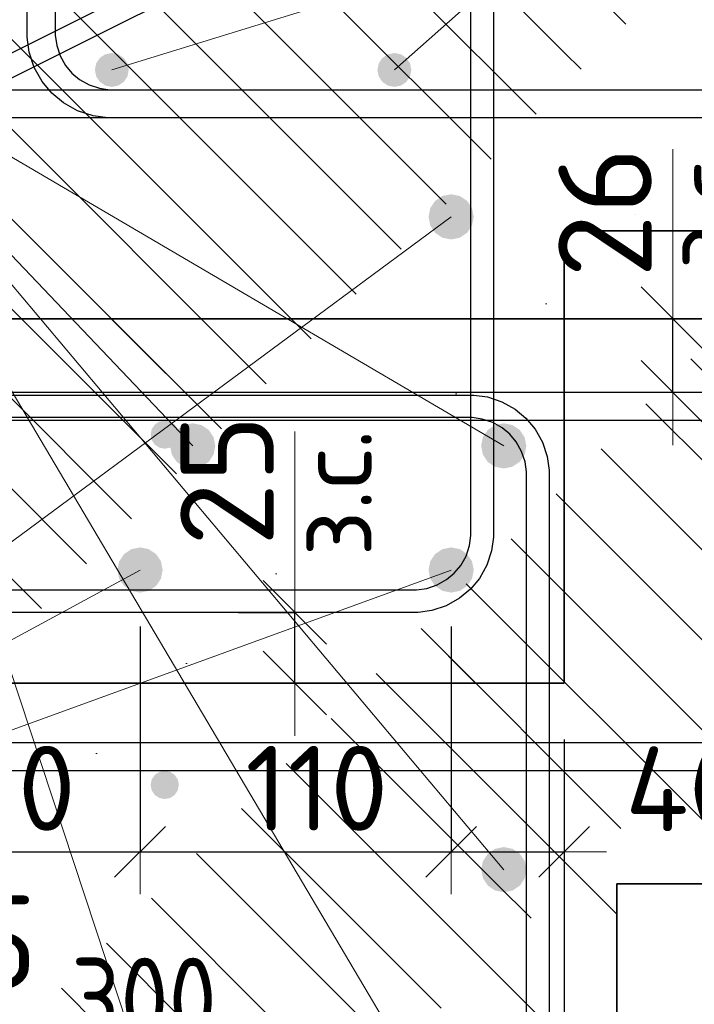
# Model space of a CAD drawing. Header units: metres. Extents: x -38 to 93, y -15 to 21.
# Tile 89 of 194: x 72.207 to 72.446, y 2.071 to 2.42. Entities that reach past the tile are written whole.
import ezdxf

# ---------------------------------------------------------------- set-up
doc = ezdxf.new("R2010")
doc.units = ezdxf.units.M
doc.header["$PDMODE"] = 65
for name, color, linetype, lineweight in [('XR$3$Арм. стержнями верхней зоны', 180, 'Continuous', 35), ('XR$3$Арм. стержнями нижней зоны', 180, 'Continuous', 35), ('XR$3$Арм.стержн. Арматура края', 96, 'Continuous', 35), ('XR$3$Арм.стержн. Хомут', 240, 'Continuous', 35), ('XR$3$Арм.стержн.горизонт. 1', 180, 'Continuous', 35), ('XR$3$Размерная линия_ общее', 7, 'Continuous', 13), ('XR$5$Арм. стержнями нижней зоны', 180, 'Continuous', 35), ('XR$5$Арм.стержн. Арматура края', 96, 'Continuous', 35), ('XR$5$Арм.стержн. Доп. арматура', 180, 'Continuous', 35), ('XR$5$Арм.стержн.горизонт. 1', 180, 'Continuous', 35), ('XR$5$Размерная линия (1)', 7, 'Continuous', 13), ('XR$5$Размерная линия_ общее', 7, 'Continuous', 13)]:
    doc.layers.add(name, color=color, linetype=linetype, lineweight=lineweight)
doc.styles.add('ISOCPEUR', font='txt')
doc.dimstyles.new('DIMSTYLE_10', dxfattribs={"dimtxt": 0.033, "dimasz": 0.0375, "dimexe": 0, "dimexo": 0, "dimgap": 0.0165, "dimtad": 2, "dimdec": 0, "dimlfac": 1000, "dimrnd": 1, "dimzin": 12, "dimdsep": 46, "dimtxsty": 'ISOCPEUR', "dimblk1": 'ALL_ML_STRICH', "dimblk2": 'ALL_ML_STRICH', "dimsah": 1, "dimcen": 0, "dimclrd": 7, "dimclre": 256, "dimclrt": 7, "dimadec": 0, "dimazin": 0, "dimtfac": 1, "dimtdec": 0, "dimtix": 1, "dimtmove": 2, "dimatfit": 3, "dimfxl": 0, "dimtvp": 1.2, "dimtzin": 0, "dimlwd": 0, "dimlwe": -3, "dimarcsym": 0})
doc.dimstyles.new('DIMSTYLE_18', dxfattribs={"dimtxt": 0.03, "dimasz": 0.03, "dimexe": 0, "dimexo": 0, "dimgap": 0.015, "dimtad": 2, "dimdec": 0, "dimlfac": 1000, "dimrnd": 5, "dimzin": 12, "dimdsep": 46, "dimtxsty": 'ISOCPEUR', "dimblk1": 'ALL_ML_STRICH', "dimblk2": 'ALL_ML_STRICH', "dimsah": 1, "dimcen": 0, "dimclrd": 7, "dimclre": 256, "dimclrt": 7, "dimadec": 0, "dimazin": 0, "dimtfac": 1, "dimtdec": 0, "dimtix": 1, "dimtmove": 2, "dimatfit": 3, "dimfxl": 0, "dimtvp": 1.2, "dimtzin": 0, "dimlwd": 0, "dimlwe": -3, "dimarcsym": 0})
doc.dimstyles.new('DIMSTYLE_19', dxfattribs={"dimtxt": 0.03, "dimasz": 0.03, "dimexe": 0, "dimexo": 0, "dimgap": 0.015, "dimtad": 2, "dimdec": 0, "dimlfac": 1000, "dimrnd": 5, "dimzin": 12, "dimdsep": 46, "dimtxsty": 'ISOCPEUR', "dimblk1": 'ALL_ML_STRICH', "dimblk2": 'ALL_ML_STRICH', "dimsah": 1, "dimcen": 0, "dimclrd": 7, "dimclre": 256, "dimclrt": 7, "dimadec": 0, "dimazin": 0, "dimtfac": 1, "dimtdec": 0, "dimtix": 1, "dimtmove": 2, "dimatfit": 3, "dimfxl": 0, "dimtzin": 0, "dimlwd": 0, "dimlwe": -3, "dimarcsym": 0})
pattern_1 = [(135, (0, 0), (-0.031819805, -0.031819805), [0.4, -0.05, 0, -0.05]), (135, (-0.01591, -0.01591), (-0.031819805, -0.031819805), [0.8, -0.1, 0.1, -0.1])]

# ---------------------------------------------------------------- blocks, each defined once
blk = doc.blocks.new('ALL_ML_STRICH')
at = {"color": 0, "linetype": 'ByBlock', "lineweight": -2}
for p, q in [((0, -0.5), (0, 0.5)), ((-0.3, -0.3), (0.3, 0.3)), ((-1, 0), (0.5, 0))]:
    blk.add_line(p, q, dxfattribs=at)
blk = doc.blocks.new('*D314')
at = {"layer": 'DEFPOINTS', "color": 7, "linetype": 'Continuous', "lineweight": 13, "transparency": 33554687}
for p in [(72.3985, 2.31411), (72.3985, 2.28811), (72.43848, 2.28811)]:
    blk.add_point(p, dxfattribs=at)
at = {"layer": 'XR$3$Размерная линия_ общее', "color": 253, "linetype": 'Continuous', "lineweight": -2, "true_color": 0xa0a0a0, "transparency": 33554687}
for p, q in [((72.4185, 2.31411), (72.43848, 2.31411)), ((72.4185, 2.28811), (72.43848, 2.28811))]:
    blk.add_line(p, q, dxfattribs=at)
at = {"layer": 'XR$3$Размерная линия_ общее', "color": 7, "linetype": 'Continuous', "lineweight": -2, "transparency": 33554687}
blk.add_line((72.43848, 2.28811), (72.43848, 2.31411), dxfattribs=at)
at = {"layer": 'XR$3$Размерная линия_ общее', "color": 7, "linetype": 'Continuous', "lineweight": 13, "transparency": 33554687, "xscale": 0.0375, "yscale": 0.0375, "zscale": 0.0375}
for p, rotation in [((72.43848, 2.31411), 90), ((72.43848, 2.28811), 270)]:
    blk.add_blockref('ALL_ML_STRICH', p, dxfattribs=dict(at, rotation=rotation))
at = {"layer": 'XR$3$Размерная линия_ общее', "color": 7, "linetype": 'Continuous', "lineweight": 13, "transparency": 33554687, "insert": (72.43802, 2.33147), "char_height": 0.027, "width": 0.00135, "attachment_point": 1, "rotation": 90, "line_spacing_factor": 0.60241, "style": 'ISOCPEUR'}
blk.add_mtext('з.с.', dxfattribs=at)
at = {"layer": 'XR$3$Размерная линия_ общее', "color": 7, "linetype": 'Continuous', "lineweight": 13, "transparency": 33554687, "insert": (72.41448, 2.35184), "char_height": 0.033, "width": 0.066, "attachment_point": 5, "rotation": 90, "style": 'ISOCPEUR'}
blk.add_mtext('\\A1;{26}', dxfattribs=at)
blk = doc.blocks.new('*D341')
at = {"layer": 'DEFPOINTS', "color": 7, "linetype": 'Continuous', "lineweight": 13, "transparency": 33554687}
for p in [(72.11868, 2.0695), (72.11868, 2.03451), (72.14368, 2.02951)]:
    blk.add_point(p, dxfattribs=at)
at = {"layer": 'XR$3$Размерная линия_ общее', "color": 253, "linetype": 'Continuous', "lineweight": -2, "true_color": 0xa0a0a0, "transparency": 33554687}
for p, q in [((72.11868, 2.05451), (72.11868, 2.0695)), ((72.14368, 2.04951), (72.14368, 2.0695))]:
    blk.add_line(p, q, dxfattribs=at)
at = {"layer": 'XR$3$Размерная линия_ общее', "color": 7, "linetype": 'Continuous', "lineweight": -2, "transparency": 33554687}
blk.add_line((72.11868, 2.0695), (72.14368, 2.0695), dxfattribs=at)
at = {"layer": 'XR$3$Размерная линия_ общее', "color": 7, "linetype": 'Continuous', "lineweight": 13, "transparency": 33554687, "xscale": 0.0375, "yscale": 0.0375, "zscale": 0.0375, "rotation": 180}
blk.add_blockref('ALL_ML_STRICH', (72.11868, 2.0695), dxfattribs=at)
at = {"layer": 'XR$3$Размерная линия_ общее', "color": 7, "linetype": 'Continuous', "lineweight": 13, "transparency": 33554687, "xscale": 0.0375, "yscale": 0.0375, "zscale": 0.0375}
blk.add_blockref('ALL_ML_STRICH', (72.14368, 2.0695), dxfattribs=at)
at = {"layer": 'XR$3$Размерная линия_ общее', "color": 7, "linetype": 'Continuous', "lineweight": 13, "transparency": 33554687, "insert": (72.19041, 2.0935), "char_height": 0.033, "width": 0.066, "attachment_point": 5, "style": 'ISOCPEUR'}
blk.add_mtext('\\A1;{25}', dxfattribs=at)
at = {"layer": 'XR$3$Размерная линия_ общее', "color": 7, "linetype": 'Continuous', "lineweight": 13, "transparency": 33554687, "insert": (72.16346, 2.06929), "char_height": 0.027, "width": 0.00135, "attachment_point": 1, "line_spacing_factor": 0.60241, "style": 'ISOCPEUR'}
blk.add_mtext('з.с.', dxfattribs=at)
blk = doc.blocks.new('*D637')
at = {"layer": 'DEFPOINTS', "color": 7, "linetype": 'Continuous', "lineweight": 13, "transparency": 33554687}
for p in [(72.13889, 2.22405), (72.24995, 2.22518), (72.13889, 2.12543)]:
    blk.add_point(p, dxfattribs=at)
at = {"layer": 'XR$5$Размерная линия (1)', "color": 9, "linetype": 'Continuous', "lineweight": -2, "true_color": 0xc7c7c7, "transparency": 33554687}
for p, q in [((72.13889, 2.20405), (72.13889, 2.12543)), ((72.24995, 2.20518), (72.24995, 2.12543))]:
    blk.add_line(p, q, dxfattribs=at)
at = {"layer": 'XR$5$Размерная линия (1)', "color": 7, "linetype": 'Continuous', "lineweight": -2, "transparency": 33554687}
blk.add_line((72.13889, 2.12543), (72.24995, 2.12543), dxfattribs=at)
at = {"layer": 'XR$5$Размерная линия (1)', "color": 7, "linetype": 'Continuous', "lineweight": 13, "transparency": 33554687, "xscale": 0.03, "yscale": 0.03, "zscale": 0.03, "rotation": 180}
blk.add_blockref('ALL_ML_STRICH', (72.13889, 2.12543), dxfattribs=at)
at = {"layer": 'XR$5$Размерная линия (1)', "color": 7, "linetype": 'Continuous', "lineweight": 13, "transparency": 33554687, "xscale": 0.03, "yscale": 0.03, "zscale": 0.03}
blk.add_blockref('ALL_ML_STRICH', (72.24995, 2.12543), dxfattribs=at)
at = {"layer": 'XR$5$Размерная линия (1)', "color": 7, "linetype": 'Continuous', "lineweight": 13, "transparency": 33554687, "insert": (72.20192, 2.14793), "char_height": 0.03, "width": 0.09, "attachment_point": 5, "style": 'ISOCPEUR'}
blk.add_mtext('\\A1;{110}', dxfattribs=at)
blk = doc.blocks.new('*D638')
at = {"layer": 'DEFPOINTS', "color": 7, "linetype": 'Continuous', "lineweight": 13, "transparency": 33554687}
for p in [(72.24995, 2.22518), (72.36003, 2.22518), (72.24995, 2.12543)]:
    blk.add_point(p, dxfattribs=at)
at = {"layer": 'XR$5$Размерная линия (1)', "color": 9, "linetype": 'Continuous', "lineweight": -2, "true_color": 0xc7c7c7, "transparency": 33554687}
for p, q in [((72.24995, 2.20518), (72.24995, 2.12543)), ((72.36003, 2.20518), (72.36003, 2.12543))]:
    blk.add_line(p, q, dxfattribs=at)
at = {"layer": 'XR$5$Размерная линия (1)', "color": 7, "linetype": 'Continuous', "lineweight": -2, "transparency": 33554687}
blk.add_line((72.24995, 2.12543), (72.36003, 2.12543), dxfattribs=at)
at = {"layer": 'XR$5$Размерная линия (1)', "color": 7, "linetype": 'Continuous', "lineweight": 13, "transparency": 33554687, "xscale": 0.03, "yscale": 0.03, "zscale": 0.03, "rotation": 180}
blk.add_blockref('ALL_ML_STRICH', (72.24995, 2.12543), dxfattribs=at)
at = {"layer": 'XR$5$Размерная линия (1)', "color": 7, "linetype": 'Continuous', "lineweight": 13, "transparency": 33554687, "xscale": 0.03, "yscale": 0.03, "zscale": 0.03}
blk.add_blockref('ALL_ML_STRICH', (72.36003, 2.12543), dxfattribs=at)
at = {"layer": 'XR$5$Размерная линия (1)', "color": 7, "linetype": 'Continuous', "lineweight": 13, "transparency": 33554687, "insert": (72.31249, 2.14793), "char_height": 0.03, "width": 0.09, "attachment_point": 5, "style": 'ISOCPEUR'}
blk.add_mtext('\\A1;{110}', dxfattribs=at)
blk = doc.blocks.new('*D639')
at = {"layer": 'DEFPOINTS', "color": 7, "linetype": 'Continuous', "lineweight": 13, "transparency": 33554687}
for p in [(72.36003, 2.22518), (72.40003, 2.18518), (72.36003, 2.12543)]:
    blk.add_point(p, dxfattribs=at)
at = {"layer": 'XR$5$Размерная линия (1)', "color": 9, "linetype": 'Continuous', "lineweight": -2, "true_color": 0xc7c7c7, "transparency": 33554687}
for p, q in [((72.36003, 2.20518), (72.36003, 2.12543)), ((72.40003, 2.16518), (72.40003, 2.12543))]:
    blk.add_line(p, q, dxfattribs=at)
at = {"layer": 'XR$5$Размерная линия (1)', "color": 7, "linetype": 'Continuous', "lineweight": -2, "transparency": 33554687}
blk.add_line((72.36003, 2.12543), (72.40003, 2.12543), dxfattribs=at)
at = {"layer": 'XR$5$Размерная линия (1)', "color": 7, "linetype": 'Continuous', "lineweight": 13, "transparency": 33554687, "xscale": 0.03, "yscale": 0.03, "zscale": 0.03, "rotation": 180}
blk.add_blockref('ALL_ML_STRICH', (72.36003, 2.12543), dxfattribs=at)
at = {"layer": 'XR$5$Размерная линия (1)', "color": 7, "linetype": 'Continuous', "lineweight": 13, "transparency": 33554687, "xscale": 0.03, "yscale": 0.03, "zscale": 0.03}
blk.add_blockref('ALL_ML_STRICH', (72.40003, 2.12543), dxfattribs=at)
at = {"layer": 'XR$5$Размерная линия (1)', "color": 7, "linetype": 'Continuous', "lineweight": 13, "transparency": 33554687, "insert": (72.44311, 2.14771), "char_height": 0.03, "width": 0.06, "attachment_point": 5, "style": 'ISOCPEUR'}
blk.add_mtext('\\A1;{40}', dxfattribs=at)
blk = doc.blocks.new('*D706')
at = {"layer": 'DEFPOINTS', "color": 7, "linetype": 'Continuous', "lineweight": 13, "transparency": 33554687}
for p in [(72.10003, 2.18518), (72.40003, 2.18518), (72.10003, 2.05043)]:
    blk.add_point(p, dxfattribs=at)
at = {"layer": 'XR$5$Размерная линия (1)', "color": 9, "linetype": 'Continuous', "lineweight": -2, "true_color": 0xc7c7c7, "transparency": 33554687}
for p, q in [((72.10003, 2.16518), (72.10003, 2.05043)), ((72.40003, 2.16518), (72.40003, 2.05043))]:
    blk.add_line(p, q, dxfattribs=at)
at = {"layer": 'XR$5$Размерная линия (1)', "color": 7, "linetype": 'Continuous', "lineweight": -2, "transparency": 33554687}
blk.add_line((72.10003, 2.05043), (72.40003, 2.05043), dxfattribs=at)
at = {"layer": 'XR$5$Размерная линия (1)', "color": 7, "linetype": 'Continuous', "lineweight": 13, "transparency": 33554687, "xscale": 0.03, "yscale": 0.03, "zscale": 0.03, "rotation": 180}
blk.add_blockref('ALL_ML_STRICH', (72.10003, 2.05043), dxfattribs=at)
at = {"layer": 'XR$5$Размерная линия (1)', "color": 7, "linetype": 'Continuous', "lineweight": 13, "transparency": 33554687, "xscale": 0.03, "yscale": 0.03, "zscale": 0.03}
blk.add_blockref('ALL_ML_STRICH', (72.40003, 2.05043), dxfattribs=at)
at = {"layer": 'XR$5$Размерная линия (1)', "color": 7, "linetype": 'Continuous', "lineweight": 13, "transparency": 33554687, "insert": (72.25128, 2.07293), "char_height": 0.03, "width": 0.075, "attachment_point": 5, "style": 'ISOCPEUR'}
blk.add_mtext('\\W0.83;\\A1;{300}', dxfattribs=at)
blk = doc.blocks.new('*D719')
at = {"layer": 'DEFPOINTS', "color": 7, "linetype": 'Continuous', "lineweight": 13, "transparency": 33554687}
for p in [(72.26473, 2.21018), (72.26973, 2.18518), (72.30472, 2.18518)]:
    blk.add_point(p, dxfattribs=at)
at = {"layer": 'XR$5$Размерная линия_ общее', "color": 253, "linetype": 'Continuous', "lineweight": -2, "true_color": 0xa0a0a0, "transparency": 33554687}
for p, q in [((72.28473, 2.21018), (72.30472, 2.21018)), ((72.28973, 2.18518), (72.30472, 2.18518))]:
    blk.add_line(p, q, dxfattribs=at)
at = {"layer": 'XR$5$Размерная линия_ общее', "color": 7, "linetype": 'Continuous', "lineweight": -2, "transparency": 33554687}
blk.add_line((72.30472, 2.18518), (72.30472, 2.21018), dxfattribs=at)
at = {"layer": 'XR$5$Размерная линия_ общее', "color": 7, "linetype": 'Continuous', "lineweight": 13, "transparency": 33554687, "xscale": 0.0375, "yscale": 0.0375, "zscale": 0.0375}
for p, rotation in [((72.30472, 2.21018), 90), ((72.30472, 2.18518), 270)]:
    blk.add_blockref('ALL_ML_STRICH', p, dxfattribs=dict(at, rotation=rotation))
at = {"layer": 'XR$5$Размерная линия_ общее', "color": 7, "linetype": 'Continuous', "lineweight": 13, "transparency": 33554687, "insert": (72.30493, 2.22996), "char_height": 0.027, "width": 0.00135, "attachment_point": 1, "rotation": 90, "line_spacing_factor": 0.60241, "style": 'ISOCPEUR'}
blk.add_mtext('з.с.', dxfattribs=at)
at = {"layer": 'XR$5$Размерная линия_ общее', "color": 7, "linetype": 'Continuous', "lineweight": 13, "transparency": 33554687, "insert": (72.28072, 2.25691), "char_height": 0.033, "width": 0.066, "attachment_point": 5, "rotation": 90, "style": 'ISOCPEUR'}
blk.add_mtext('\\A1;{25}', dxfattribs=at)

msp = doc.modelspace()

# ---------------------------------------------------------------- hatches: boundary and pattern name
at = {"linetype": 'Continuous', "lineweight": 13, "transparency": 33554687}
h = msp.add_hatch(dxfattribs=at)
h.set_pattern_fill('__________540', scale=0.015, style=0, pattern_type=2)
h.set_pattern_definition(pattern_1)
h.paths.add_polyline_path([(72.40003, 2.54518), (72.18003, 2.54518), (72.18003, 2.42518), (72.10003, 2.38518), (72.10003, 2.18518), (72.40003, 2.18518)], flags=0)
h = msp.add_hatch(dxfattribs=at)
h.set_pattern_fill('__________540', scale=0.015, style=0, pattern_type=2)
h.set_pattern_definition(pattern_1)
h.paths.add_polyline_path([(72.40003, 2.54518), (72.40003, 2.34518), (72.71593, 2.34518), (72.71593, 2.54518)], flags=0)
h = msp.add_hatch(dxfattribs=at)
h.set_pattern_fill('__________540', scale=0.015, style=0, pattern_type=2)
h.set_pattern_definition(pattern_1)
h.paths.add_polyline_path([(72.11868, 2.31411), (72.11868, 2.11411), (72.59928, 2.11411), (72.59928, 2.31411)], flags=0)
h = msp.add_hatch(dxfattribs=at)
h.set_pattern_fill('__________540', scale=0.015, style=0, pattern_type=2)
h.set_pattern_definition(pattern_1)
h.paths.add_polyline_path([(72.41868, 2.11411), (72.11868, 2.11411), (72.11868, 1.95411), (72.41868, 1.95411)], flags=0)
at = {"layer": 'XR$3$Арм. стержнями верхней зоны', "linetype": 'Continuous', "lineweight": 50, "transparency": 33554687}
msp.add_hatch(color=4, dxfattribs=at).paths.add_polyline_path([(72.26368, 2.27311), (72.2633, 2.27502), (72.26222, 2.27665), (72.2606, 2.27773), (72.25868, 2.27811), (72.25677, 2.27773), (72.25515, 2.27665), (72.25406, 2.27502), (72.25368, 2.27311), (72.25406, 2.2712), (72.25515, 2.26958), (72.25677, 2.26849), (72.25868, 2.26811), (72.2606, 2.26849), (72.26222, 2.26958), (72.2633, 2.2712)])
at = {"layer": 'XR$3$Арм. стержнями нижней зоны', "linetype": 'Continuous', "lineweight": 50, "transparency": 33554687}
msp.add_hatch(color=4, dxfattribs=at).paths.add_polyline_path([(72.26368, 2.14911), (72.2633, 2.15102), (72.26222, 2.15265), (72.2606, 2.15373), (72.25868, 2.15411), (72.25677, 2.15373), (72.25515, 2.15265), (72.25406, 2.15102), (72.25368, 2.14911), (72.25406, 2.1472), (72.25515, 2.14558), (72.25677, 2.14449), (72.25868, 2.14411), (72.2606, 2.14449), (72.26222, 2.14558), (72.2633, 2.1472)])
at = {"layer": 'XR$3$Арм.стержн.горизонт. 1', "linetype": 'Continuous', "lineweight": 50, "transparency": 33554687}
for points in [[(72.27657, 2.26911), (72.27596, 2.27217), (72.27423, 2.27477), (72.27163, 2.2765), (72.26857, 2.27711), (72.26551, 2.2765), (72.26291, 2.27477), (72.26118, 2.27217), (72.26057, 2.26911), (72.26118, 2.26605), (72.26291, 2.26345), (72.26551, 2.26172), (72.26857, 2.26111), (72.27163, 2.26172), (72.27423, 2.26345), (72.27596, 2.26605)], [(72.38665, 2.26911), (72.38604, 2.27217), (72.3843, 2.27477), (72.38171, 2.2765), (72.37865, 2.27711), (72.37558, 2.2765), (72.37299, 2.27477), (72.37125, 2.27217), (72.37065, 2.26911), (72.37125, 2.26605), (72.37299, 2.26345), (72.37558, 2.26172), (72.37865, 2.26111), (72.38171, 2.26172), (72.3843, 2.26345), (72.38604, 2.26605)], [(72.38668, 2.11911), (72.38607, 2.12217), (72.38434, 2.12477), (72.38174, 2.1265), (72.37868, 2.12711), (72.37562, 2.1265), (72.37303, 2.12477), (72.37129, 2.12217), (72.37068, 2.11911), (72.37129, 2.11605), (72.37303, 2.11345), (72.37562, 2.11172), (72.37868, 2.11111), (72.38174, 2.11172), (72.38434, 2.11345), (72.38607, 2.11605)]]:
    msp.add_hatch(color=7, dxfattribs=at).paths.add_polyline_path(points)
at = {"layer": 'XR$5$Арм.стержн. Доп. арматура', "linetype": 'Continuous', "lineweight": 50, "transparency": 33554687}
for points in [[(72.24595, 2.40218), (72.24549, 2.40448), (72.24419, 2.40643), (72.24224, 2.40773), (72.23995, 2.40818), (72.23765, 2.40773), (72.23571, 2.40643), (72.23441, 2.40448), (72.23395, 2.40218), (72.23441, 2.39989), (72.23571, 2.39794), (72.23765, 2.39664), (72.23995, 2.39618), (72.24224, 2.39664), (72.24419, 2.39794), (72.24549, 2.39989)], [(72.34595, 2.40218), (72.34549, 2.40448), (72.34419, 2.40643), (72.34224, 2.40773), (72.33995, 2.40818), (72.33765, 2.40773), (72.33571, 2.40643), (72.33441, 2.40448), (72.33395, 2.40218), (72.33441, 2.39989), (72.33571, 2.39794), (72.33765, 2.39664), (72.33995, 2.39618), (72.34224, 2.39664), (72.34419, 2.39794), (72.34549, 2.39989)]]:
    msp.add_hatch(color=34, dxfattribs=at).paths.add_polyline_path(points)
at = {"layer": 'XR$5$Арм.стержн.горизонт. 1', "linetype": 'Continuous', "lineweight": 50, "transparency": 33554687}
for points in [[(72.36803, 2.35018), (72.36742, 2.35325), (72.36568, 2.35584), (72.36309, 2.35758), (72.36003, 2.35818), (72.35696, 2.35758), (72.35437, 2.35584), (72.35263, 2.35325), (72.35203, 2.35018), (72.35263, 2.34712), (72.35437, 2.34453), (72.35696, 2.34279), (72.36003, 2.34218), (72.36309, 2.34279), (72.36568, 2.34453), (72.36742, 2.34712)], [(72.25795, 2.22518), (72.25734, 2.22825), (72.25561, 2.23084), (72.25301, 2.23258), (72.24995, 2.23318), (72.24689, 2.23258), (72.24429, 2.23084), (72.24256, 2.22825), (72.24195, 2.22518), (72.24256, 2.22212), (72.24429, 2.21953), (72.24689, 2.21779), (72.24995, 2.21718), (72.25301, 2.21779), (72.25561, 2.21953), (72.25734, 2.22212)], [(72.36803, 2.22518), (72.36742, 2.22825), (72.36568, 2.23084), (72.36309, 2.23258), (72.36003, 2.23318), (72.35696, 2.23258), (72.35437, 2.23084), (72.35263, 2.22825), (72.35203, 2.22518), (72.35263, 2.22212), (72.35437, 2.21953), (72.35696, 2.21779), (72.36003, 2.21718), (72.36309, 2.21779), (72.36568, 2.21953), (72.36742, 2.22212)]]:
    msp.add_hatch(color=7, dxfattribs=at).paths.add_polyline_path(points)

# ---------------------------------------------------------------- linework, layer by layer
at = {"color": 7, "linetype": 'Continuous', "lineweight": 13, "transparency": 33554687}
for p, q in [((72.43848, 2.31411), (72.43848, 2.37411)), ((72.30472, 2.21018), (72.30472, 2.27418))]:
    msp.add_line(p, q, dxfattribs=at)
at = {"color": 7, "linetype": 'Continuous', "lineweight": 35, "transparency": 33554687}
for p, q in [((72.40003, 2.18518), (72.40003, 2.34518)), ((72.40003, 2.34518), (72.71593, 2.34518)), ((72.59928, 2.31411), (72.11868, 2.31411)), ((72.10003, 2.18518), (72.40003, 2.18518)), ((72.41868, 1.95411), (72.41868, 2.11411)), ((72.41868, 2.11411), (72.59928, 2.11411))]:
    msp.add_line(p, q, dxfattribs=at)
at = {"layer": 'XR$3$Арм. стержнями верхней зоны', "color": 4, "linetype": 'Continuous', "lineweight": 25, "transparency": 33554687}
msp.add_lwpolyline([(72.13865, 2.28811), (72.60428, 2.28811), (72.60428, 2.27811), (72.13865, 2.27811), (72.13865, 2.28811)], dxfattribs=at)
at = {"layer": 'XR$3$Арм. стержнями нижней зоны', "color": 4, "linetype": 'Continuous', "lineweight": 25, "transparency": 33554687}
msp.add_lwpolyline([(72.13866, 2.16411), (72.60428, 2.16411), (72.60428, 2.15411), (72.13866, 2.15411), (72.13866, 2.16411)], dxfattribs=at)
at = {"layer": 'XR$3$Арм.стержн. Арматура края', "color": 4, "linetype": 'Continuous', "lineweight": 25, "transparency": 33554687}
for points in [[(72.60428, 2.15411), (72.16721, 2.15411), (72.16199, 2.15484), (72.15656, 2.15663), (72.15155, 2.15944), (72.14742, 2.16288), (72.14397, 2.16701), (72.14116, 2.17202), (72.13937, 2.17746), (72.13865, 2.18268), (72.13865, 2.25955), (72.13937, 2.26476), (72.14116, 2.2702), (72.14397, 2.27521), (72.14742, 2.27934), (72.15155, 2.28279), (72.15656, 2.28559), (72.16199, 2.28739), (72.16721, 2.28811), (72.60428, 2.28811)], [(72.60428, 2.15411), (72.16721, 2.15411), (72.16199, 2.15484), (72.15656, 2.15663), (72.15155, 2.15944), (72.14742, 2.16288), (72.14397, 2.16701), (72.14116, 2.17202), (72.13937, 2.17746), (72.13865, 2.18268), (72.13865, 2.25955), (72.13937, 2.26476), (72.14116, 2.2702), (72.14397, 2.27521), (72.14742, 2.27934), (72.15155, 2.28279), (72.15656, 2.28559), (72.16199, 2.28739), (72.16721, 2.28811), (72.60428, 2.28811)], [(72.60428, 2.27811), (72.1679, 2.27811), (72.16427, 2.27761), (72.1606, 2.2764), (72.15724, 2.27452), (72.15452, 2.27224), (72.15224, 2.26951), (72.15036, 2.26616), (72.14915, 2.26249), (72.14865, 2.25885), (72.14865, 2.18337), (72.14915, 2.17973), (72.15036, 2.17607), (72.15224, 2.17271), (72.15452, 2.16998), (72.15724, 2.16771), (72.1606, 2.16583), (72.16427, 2.16462), (72.1679, 2.16411), (72.60428, 2.16411)], [(72.60428, 2.27811), (72.1679, 2.27811), (72.16427, 2.27761), (72.1606, 2.2764), (72.15724, 2.27452), (72.15452, 2.27224), (72.15224, 2.26951), (72.15036, 2.26616), (72.14915, 2.26249), (72.14865, 2.25885), (72.14865, 2.18337), (72.14915, 2.17973), (72.15036, 2.17607), (72.15224, 2.17271), (72.15452, 2.16998), (72.15724, 2.16771), (72.1606, 2.16583), (72.16427, 2.16462), (72.1679, 2.16411), (72.60428, 2.16411)]]:
    msp.add_lwpolyline(points, dxfattribs=at)
at = {"layer": 'XR$3$Арм.стержн. Хомут', "color": 40, "linetype": 'Continuous', "lineweight": 25, "transparency": 33554687}
for points in [[(72.14264, 2.00479), (72.14264, 2.26043), (72.14332, 2.26531), (72.145, 2.27039), (72.14762, 2.27507), (72.15083, 2.27892), (72.15469, 2.28214), (72.15936, 2.28476), (72.16444, 2.28643), (72.16932, 2.28711), (72.36801, 2.28711), (72.37289, 2.28643), (72.37797, 2.28476), (72.38264, 2.28214), (72.38649, 2.27892), (72.38971, 2.27507), (72.39233, 2.27039), (72.394, 2.26531), (72.39468, 2.26043), (72.39468, 2.00479)], [(72.14264, 2.00479), (72.14264, 2.26043), (72.14332, 2.26531), (72.145, 2.27039), (72.14762, 2.27507), (72.15083, 2.27892), (72.15469, 2.28214), (72.15936, 2.28476), (72.16444, 2.28643), (72.16932, 2.28711), (72.36801, 2.28711), (72.37289, 2.28643), (72.37797, 2.28476), (72.38264, 2.28214), (72.38649, 2.27892), (72.38971, 2.27507), (72.39233, 2.27039), (72.394, 2.26531), (72.39468, 2.26043), (72.39468, 2.00479)], [(72.38668, 2.00534), (72.38668, 2.25988), (72.38618, 2.2635), (72.38497, 2.26716), (72.38309, 2.27051), (72.38081, 2.27324), (72.37808, 2.27552), (72.37473, 2.2774), (72.37107, 2.27861), (72.36745, 2.27911), (72.16988, 2.27911), (72.16626, 2.27861), (72.1626, 2.2774), (72.15924, 2.27552), (72.15651, 2.27324), (72.15423, 2.27051), (72.15236, 2.26716), (72.15115, 2.2635), (72.15064, 2.25988), (72.15064, 2.00534)], [(72.38668, 2.00534), (72.38668, 2.25988), (72.38618, 2.2635), (72.38497, 2.26716), (72.38309, 2.27051), (72.38081, 2.27324), (72.37808, 2.27552), (72.37473, 2.2774), (72.37107, 2.27861), (72.36745, 2.27911), (72.16988, 2.27911), (72.16626, 2.27861), (72.1626, 2.2774), (72.15924, 2.27552), (72.15651, 2.27324), (72.15423, 2.27051), (72.15236, 2.26716), (72.15115, 2.2635), (72.15064, 2.25988), (72.15064, 2.00534)]]:
    msp.add_lwpolyline(points, dxfattribs=at)
at = {"layer": 'XR$3$Арм.стержн.горизонт. 1', "color": 7, "linetype": 'Continuous', "lineweight": 13, "transparency": 33554687}
for q in [(72.26861, 1.99411), (72.37865, 2.26911), (72.37868, 1.99411), (72.37868, 2.11911), (72.26857, 2.26911)]:
    msp.add_line((72.12942, 2.4154), q, dxfattribs=at)
at = {"layer": 'XR$5$Арм. стержнями нижней зоны', "color": 4, "linetype": 'Continuous', "lineweight": 25, "transparency": 33554687}
msp.add_lwpolyline([(72.20003, 2.39518), (72.72093, 2.39518), (72.72093, 2.38518), (72.20003, 2.38518), (72.20003, 2.39518)], dxfattribs=at)
at = {"layer": 'XR$5$Арм.стержн. Арматура края', "color": 40, "linetype": 'Continuous', "lineweight": 25, "transparency": 33554687}
for points in [[(72.13968, 2.37592), (72.4222, 2.51705)], [(72.42562, 2.50981), (72.14361, 2.36894)], [(72.37503, 2.44518), (72.37503, 2.23686), (72.37435, 2.23198), (72.37267, 2.2269), (72.37005, 2.22222), (72.36684, 2.21837), (72.36299, 2.21516), (72.35831, 2.21254), (72.35323, 2.21086), (72.34835, 2.21018), (72.1517, 2.21018)], [(72.15226, 2.21818), (72.34779, 2.21818), (72.35141, 2.21869), (72.35507, 2.21989), (72.35843, 2.22177), (72.36116, 2.22405), (72.36344, 2.22678), (72.36532, 2.23014), (72.36652, 2.2338), (72.36703, 2.23742), (72.36703, 2.44518)]]:
    msp.add_lwpolyline(points, dxfattribs=at)
at = {"layer": 'XR$5$Арм.стержн. Арматура края', "color": 4, "linetype": 'Continuous', "lineweight": 25, "transparency": 33554687}
for points in [[(72.70995, 2.38518), (72.23851, 2.38518), (72.2333, 2.38591), (72.22786, 2.3877), (72.22285, 2.39051), (72.21872, 2.39396), (72.21527, 2.39808), (72.21247, 2.40309), (72.21067, 2.40853), (72.20995, 2.41375), (72.20995, 2.49062)], [(72.21995, 2.48993), (72.21995, 2.41444), (72.22045, 2.41081), (72.22166, 2.40714), (72.22354, 2.40378), (72.22582, 2.40106), (72.22855, 2.39878), (72.2319, 2.3969), (72.23557, 2.39569), (72.2392, 2.39518), (72.70995, 2.39518), (72.70995, 2.38518)]]:
    msp.add_lwpolyline(points, dxfattribs=at)
at = {"layer": 'XR$5$Арм.стержн. Доп. арматура', "color": 7, "linetype": 'Continuous', "lineweight": 13, "transparency": 33554687}
for q in [(72.23995, 2.40218), (72.33995, 2.40218)]:
    msp.add_line((72.39335, 2.44954), q, dxfattribs=at)
at = {"layer": 'XR$5$Арм.стержн.горизонт. 1', "color": 7, "linetype": 'Continuous', "lineweight": 13, "transparency": 33554687}
for q in [(72.36003, 2.35018), (72.36003, 2.22518), (72.24995, 2.22518)]:
    msp.add_line((72.02674, 2.10395), q, dxfattribs=at)

# ---------------------------------------------------------------- dimensions: what is measured, and where the dimension line sits
at = {"layer": 'XR$3$Размерная линия_ общее', "color": 7, "linetype": 'Continuous', "lineweight": 13, "transparency": 33554687}
dim = msp.add_linear_dim(base=(72.43848, 2.31411), p1=(72.4185, 2.28811), p2=(72.4185, 2.31411), angle=90, text='<>\\Xз.с.', dimstyle='DIMSTYLE_10', override={"dimpost": '<>', "dimclrd": 7, "dimclre": 253, "dimclrt": 7, "dimlwd": 0, "dimlwe": 65533}, dxfattribs=at)
dim.commit()
dim.dimension.update_dxf_attribs({"geometry": '*D314', "text_midpoint": (72.41448, 2.35184), "dimtype": 160})
dim = msp.add_linear_dim(base=(72.14368, 2.0695), p1=(72.11868, 2.05451), p2=(72.14368, 2.04951), text='<>\\Xз.с.', dimstyle='DIMSTYLE_10', override={"dimpost": '<>', "dimclrd": 7, "dimclre": 253, "dimclrt": 7, "dimlwd": 0, "dimlwe": 65533}, dxfattribs=at)
dim.commit()
dim.dimension.update_dxf_attribs({"geometry": '*D341', "text_midpoint": (72.19041, 2.0935), "dimtype": 160})
at = {"layer": 'XR$5$Размерная линия (1)', "color": 7, "linetype": 'Continuous', "lineweight": 13, "transparency": 33554687}
for base, p1, p2, dimstyle, picture, middle in [((72.24995, 2.12543), (72.13889, 2.20405), (72.24995, 2.20518), 'DIMSTYLE_19', '*D637', (72.20192, 2.14793)), ((72.36003, 2.12543), (72.24995, 2.20518), (72.36003, 2.20518), 'DIMSTYLE_19', '*D638', (72.31249, 2.14793)), ((72.40003, 2.12543), (72.36003, 2.20518), (72.40003, 2.16518), 'DIMSTYLE_18', '*D639', (72.44311, 2.14771)), ((72.40003, 2.05043), (72.10003, 2.16518), (72.40003, 2.16518), 'DIMSTYLE_19', '*D706', (72.25128, 2.07293))]:
    dim = msp.add_linear_dim(base=base, p1=p1, p2=p2, dimstyle=dimstyle, override={"dimpost": '<>', "dimclrd": 7, "dimclre": 9, "dimclrt": 7, "dimlwd": 0, "dimlwe": 65533}, dxfattribs=at)
    dim.commit()
    dim.dimension.update_dxf_attribs({"geometry": picture, "text_midpoint": middle, "dimtype": 160})
at = {"layer": 'XR$5$Размерная линия_ общее', "color": 7, "linetype": 'Continuous', "lineweight": 13, "transparency": 33554687}
dim = msp.add_linear_dim(base=(72.30472, 2.21018), p1=(72.28973, 2.18518), p2=(72.28473, 2.21018), angle=90, text='<>\\Xз.с.', dimstyle='DIMSTYLE_10', override={"dimpost": '<>', "dimclrd": 7, "dimclre": 253, "dimclrt": 7, "dimlwd": 0, "dimlwe": 65533}, dxfattribs=at)
dim.commit()
dim.dimension.update_dxf_attribs({"geometry": '*D719', "text_midpoint": (72.28072, 2.25691), "dimtype": 160})

doc.saveas('drawing.dxf')
